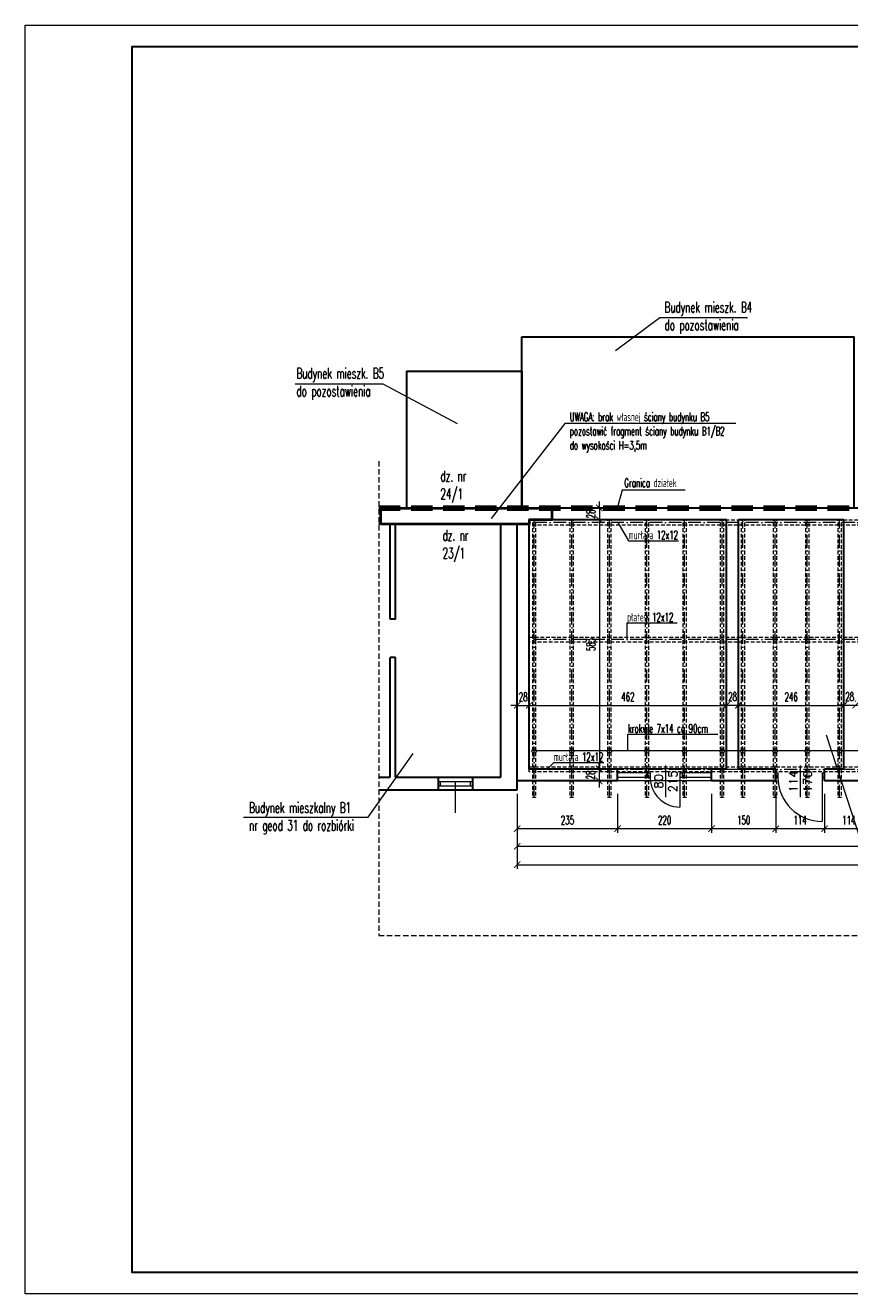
# Model space of a CAD drawing. Header units: millimetres. Extents: x 33311 to 435617, y -160714 to 185563.
# Tile 66 of 70: x 393617 to 412908, y -71537 to -41914. Entities that reach past the tile are written whole.
import ezdxf

# ---------------------------------------------------------------- set-up
doc = ezdxf.new("R2010")
doc.units = ezdxf.units.MM
doc.header["$MEASUREMENT"] = 0
for name, pattern in [('( Dashed )', [0.75, 0.5, -0.25]), ('ACAD_ISO10W100', [18, 12, -3, 0, -3]), ('HIDDEN2', [0.1875, 0.125, -0.0625])]:
    doc.linetypes.add(name, pattern=pattern)
doc.layers.get('Defpoints').update_dxf_attribs({"lineweight": 0})
for name, color, linetype, lineweight in [('[ 01przekrój proj', 70, 'Continuous', 40), ('[ 02przekrój istn', 42, 'Continuous', 30), ('[ 05widok istn', 50, 'Continuous', 30), ('[ 12stolarka istn', 211, 'Continuous', 13), ('[ 13obiekt nad głową', 251, 'HIDDEN2', 13), ('[ 17granica', 172, 'HIDDEN2', 100), ('[ 18oś główna', 202, 'ACAD_ISO10W100', 13), ('[ 20ucięcie', 8, 'HIDDEN2', 13), ('[ 21kreskowanie', 9, 'Continuous', 13), ('[ 22wymiarowanie', 8, 'Continuous', 13), ('[ 23kota odnośnik', 1, 'Continuous', 13), ('[ 24ramka cienka', 1, 'Continuous', 13), ('[ 25ramka gruba', 4, 'Continuous', 30), ('[035 średnia', 2, 'Continuous', 30), ('[opisy2', 4, 'Continuous', 13), ('[opisy3', 2, 'Continuous', 30)]:
    doc.layers.add(name, color=color, linetype=linetype, lineweight=lineweight)
doc.styles.add('1.100', font='simplex.shx', dxfattribs={"height": 200})
doc.styles.add('99.2', font='simplex.shx', dxfattribs={"width": 0.6, "height": 200})
doc.styles.add('99.3', font='simplex.shx', dxfattribs={"width": 0.6, "height": 250})
doc.dimstyles.new('100cm', dxfattribs={"dimtxt": 200, "dimasz": 150, "dimexe": 100, "dimexo": 300, "dimgap": 100, "dimtad": 1, "dimdec": 0, "dimlfac": 0.1, "dimzin": 11, "dimtxsty": '99.2', "dimblk": 'ARCHTICK', "dimcen": 1.5, "dimclrd": 256, "dimclre": 256, "dimclrt": 4, "dimadec": 0, "dimazin": 0, "dimtfac": 0.75, "dimtdec": 0, "dimtix": 1, "dimtmove": 2, "dimatfit": 3, "dimfxl": 1, "dimtolj": 1, "dimtzin": 11, "dimlwd": -1, "dimlwe": -1, "dimarcsym": 0})

# ---------------------------------------------------------------- blocks, each defined once
blk = doc.blocks.new('_ArchTick')
at = {"color": 0, "linetype": 'ByBlock', "const_width": 0.15, "flags": 128}
blk.add_lwpolyline([(-0.5, -0.5), (0.5, 0.5)], dxfattribs=at)
blk = doc.blocks.new('*D865')
at = {"layer": '[ 22wymiarowanie', "transparency": 16777216}
for p, q in [((405128, -59904), (405128, -60821)), ((407478, -59904), (407478, -60821)), ((405128, -60721), (407478, -60721))]:
    blk.add_line(p, q, dxfattribs=at)
at = {"layer": 'Defpoints', "color": 0, "transparency": 16777216}
for p in [(405128, -59604), (407478, -59604), (407478, -60721)]:
    blk.add_point(p, dxfattribs=at)
at = {"layer": '[ 22wymiarowanie', "transparency": 16777216, "xscale": 150, "yscale": 150, "zscale": 150, "rotation": 180}
blk.add_blockref('_ArchTick', (405128, -60721), dxfattribs=at)
at = {"layer": '[ 22wymiarowanie', "transparency": 16777216, "xscale": 150, "yscale": 150, "zscale": 150}
blk.add_blockref('_ArchTick', (407478, -60721), dxfattribs=at)
at = {"layer": '[ 22wymiarowanie', "color": 4, "transparency": 16777216, "insert": (406303, -60521), "char_height": 200, "attachment_point": 5, "style": '99.2'}
blk.add_mtext('\\A1;\\H1x;\\W0.6;235', dxfattribs=at)
blk = doc.blocks.new('*D846')
at = {"layer": '[ 22wymiarowanie', "transparency": 16777216}
for p, q in [((407478, -59904), (407478, -60821)), ((409678, -59904), (409678, -60821)), ((407478, -60721), (409678, -60721))]:
    blk.add_line(p, q, dxfattribs=at)
at = {"layer": 'Defpoints', "color": 0, "transparency": 16777216}
for p in [(407478, -59604), (409678, -59604), (409678, -60721)]:
    blk.add_point(p, dxfattribs=at)
at = {"layer": '[ 22wymiarowanie', "transparency": 16777216, "xscale": 150, "yscale": 150, "zscale": 150, "rotation": 180}
blk.add_blockref('_ArchTick', (407478, -60721), dxfattribs=at)
at = {"layer": '[ 22wymiarowanie', "transparency": 16777216, "xscale": 150, "yscale": 150, "zscale": 150}
blk.add_blockref('_ArchTick', (409678, -60721), dxfattribs=at)
at = {"layer": '[ 22wymiarowanie', "color": 4, "transparency": 16777216, "insert": (408578, -60521), "char_height": 200, "attachment_point": 5, "style": '99.2'}
blk.add_mtext('\\A1;\\H1x;\\W0.6;220', dxfattribs=at)
blk = doc.blocks.new('*D847')
at = {"layer": '[ 22wymiarowanie', "transparency": 16777216}
for p, q in [((409678, -59904), (409678, -60821)), ((411178, -59904), (411178, -60821)), ((409678, -60721), (411178, -60721))]:
    blk.add_line(p, q, dxfattribs=at)
at = {"layer": 'Defpoints', "color": 0, "transparency": 16777216}
for p in [(409678, -59604), (411178, -59604), (411178, -60721)]:
    blk.add_point(p, dxfattribs=at)
at = {"layer": '[ 22wymiarowanie', "transparency": 16777216, "xscale": 150, "yscale": 150, "zscale": 150, "rotation": 180}
blk.add_blockref('_ArchTick', (409678, -60721), dxfattribs=at)
at = {"layer": '[ 22wymiarowanie', "transparency": 16777216, "xscale": 150, "yscale": 150, "zscale": 150}
blk.add_blockref('_ArchTick', (411178, -60721), dxfattribs=at)
at = {"layer": '[ 22wymiarowanie', "color": 4, "transparency": 16777216, "insert": (410428, -60521), "char_height": 200, "attachment_point": 5, "style": '99.2'}
blk.add_mtext('\\A1;\\H1x;\\W0.6;150', dxfattribs=at)
blk = doc.blocks.new('*D848')
at = {"layer": '[ 22wymiarowanie', "transparency": 16777216}
for p, q in [((411178, -59904), (411178, -60821)), ((412318, -59904), (412318, -60821)), ((411178, -60721), (412318, -60721))]:
    blk.add_line(p, q, dxfattribs=at)
at = {"layer": 'Defpoints', "color": 0, "transparency": 16777216}
for p in [(411178, -59604), (412318, -59604), (412318, -60721)]:
    blk.add_point(p, dxfattribs=at)
at = {"layer": '[ 22wymiarowanie', "transparency": 16777216, "xscale": 150, "yscale": 150, "zscale": 150, "rotation": 180}
blk.add_blockref('_ArchTick', (411178, -60721), dxfattribs=at)
at = {"layer": '[ 22wymiarowanie', "transparency": 16777216, "xscale": 150, "yscale": 150, "zscale": 150}
blk.add_blockref('_ArchTick', (412318, -60721), dxfattribs=at)
at = {"layer": '[ 22wymiarowanie', "color": 4, "transparency": 16777216, "insert": (411748, -60521), "char_height": 200, "attachment_point": 5, "style": '99.2'}
blk.add_mtext('\\A1;\\H1x;\\W0.6;114', dxfattribs=at)
blk = doc.blocks.new('*D849')
at = {"layer": '[ 22wymiarowanie', "transparency": 16777216}
for p, q in [((412318, -59904), (412318, -60821)), ((413458, -59904), (413458, -60821)), ((412318, -60721), (413458, -60721))]:
    blk.add_line(p, q, dxfattribs=at)
at = {"layer": 'Defpoints', "color": 0, "transparency": 16777216}
for p in [(412318, -59604), (413458, -59604), (413458, -60721)]:
    blk.add_point(p, dxfattribs=at)
at = {"layer": '[ 22wymiarowanie', "transparency": 16777216, "xscale": 150, "yscale": 150, "zscale": 150, "rotation": 180}
blk.add_blockref('_ArchTick', (412318, -60721), dxfattribs=at)
at = {"layer": '[ 22wymiarowanie', "transparency": 16777216, "xscale": 150, "yscale": 150, "zscale": 150}
blk.add_blockref('_ArchTick', (413458, -60721), dxfattribs=at)
at = {"layer": '[ 22wymiarowanie', "color": 4, "transparency": 16777216, "insert": (412888, -60521), "char_height": 200, "attachment_point": 5, "style": '99.2'}
blk.add_mtext('\\A1;\\H1x;\\W0.6;114', dxfattribs=at)
blk = doc.blocks.new('*D866')
at = {"layer": '[ 22wymiarowanie', "transparency": 16777216}
for p, q in [((422308, -59704), (422308, -61236)), ((405128, -59904), (405128, -61236)), ((422308, -61136), (405128, -61136))]:
    blk.add_line(p, q, dxfattribs=at)
at = {"layer": 'Defpoints', "color": 0, "transparency": 16777216}
for p in [(422308, -59404), (405128, -59604), (405128, -61136)]:
    blk.add_point(p, dxfattribs=at)
at = {"layer": '[ 22wymiarowanie', "transparency": 16777216, "xscale": 150, "yscale": 150, "zscale": 150, "rotation": 180}
blk.add_blockref('_ArchTick', (405128, -61136), dxfattribs=at)
at = {"layer": '[ 22wymiarowanie', "transparency": 16777216, "xscale": 150, "yscale": 150, "zscale": 150}
blk.add_blockref('_ArchTick', (422308, -61136), dxfattribs=at)
at = {"layer": '[ 22wymiarowanie', "color": 4, "transparency": 16777216, "insert": (413718, -60936), "char_height": 200, "attachment_point": 5, "style": '99.2'}
blk.add_mtext('\\A1;\\H1x;\\W0.6;1718', dxfattribs=at)
blk = doc.blocks.new('*D868')
at = {"layer": '[ 22wymiarowanie', "transparency": 16777216}
for p, q in [((426638, -59704), (426638, -61665)), ((405128, -59904), (405128, -61665)), ((405128, -61565), (426638, -61565))]:
    blk.add_line(p, q, dxfattribs=at)
at = {"layer": 'Defpoints', "color": 0, "transparency": 16777216}
for p in [(426638, -59404), (405128, -59604), (426638, -61565)]:
    blk.add_point(p, dxfattribs=at)
at = {"layer": '[ 22wymiarowanie', "transparency": 16777216, "xscale": 150, "yscale": 150, "zscale": 150, "rotation": 180}
blk.add_blockref('_ArchTick', (405128, -61565), dxfattribs=at)
at = {"layer": '[ 22wymiarowanie', "transparency": 16777216, "xscale": 150, "yscale": 150, "zscale": 150}
blk.add_blockref('_ArchTick', (426638, -61565), dxfattribs=at)
at = {"layer": '[ 22wymiarowanie', "color": 4, "transparency": 16777216, "insert": (415883, -61365), "char_height": 200, "attachment_point": 5, "style": '99.2'}
blk.add_mtext('\\A1;\\H1x;\\W0.6;2151', dxfattribs=at)
blk = doc.blocks.new('*D921')
at = {"layer": '[ 22wymiarowanie', "transparency": 16777216}
for p, q in [((405128, -57837), (405128, -57735)), ((405408, -57915), (405408, -57735)), ((405128, -57835), (404978, -57835)), ((405128, -57835), (405408, -57835)), ((405408, -57835), (405558, -57835))]:
    blk.add_line(p, q, dxfattribs=at)
at = {"layer": 'Defpoints', "color": 0, "transparency": 16777216}
for p in [(405408, -57835), (405128, -58137), (405408, -58215)]:
    blk.add_point(p, dxfattribs=at)
at = {"layer": '[ 22wymiarowanie', "transparency": 16777216, "xscale": 150, "yscale": 150, "zscale": 150}
blk.add_blockref('_ArchTick', (405128, -57835), dxfattribs=at)
at = {"layer": '[ 22wymiarowanie', "transparency": 16777216, "xscale": 150, "yscale": 150, "zscale": 150, "rotation": 180}
blk.add_blockref('_ArchTick', (405408, -57835), dxfattribs=at)
at = {"layer": '[ 22wymiarowanie', "color": 4, "transparency": 16777216, "insert": (405268, -57635), "char_height": 200, "attachment_point": 5, "style": '99.2'}
blk.add_mtext('\\A1;\\H1x;\\W0.6;28', dxfattribs=at)
blk = doc.blocks.new('*D909')
at = {"layer": '[ 22wymiarowanie', "transparency": 16777216}
for p, q in [((405408, -57915), (405408, -57735)), ((410028, -57669), (410028, -57735)), ((405408, -57835), (410028, -57835))]:
    blk.add_line(p, q, dxfattribs=at)
at = {"layer": 'Defpoints', "color": 0, "transparency": 16777216}
for p in [(410028, -57835), (410028, -57969), (405408, -58215)]:
    blk.add_point(p, dxfattribs=at)
at = {"layer": '[ 22wymiarowanie', "transparency": 16777216, "xscale": 150, "yscale": 150, "zscale": 150, "rotation": 180}
blk.add_blockref('_ArchTick', (405408, -57835), dxfattribs=at)
at = {"layer": '[ 22wymiarowanie', "transparency": 16777216, "xscale": 150, "yscale": 150, "zscale": 150}
blk.add_blockref('_ArchTick', (410028, -57835), dxfattribs=at)
at = {"layer": '[ 22wymiarowanie', "color": 4, "transparency": 16777216, "insert": (407718, -57635), "char_height": 200, "attachment_point": 5, "style": '99.2'}
blk.add_mtext('\\A1;\\H1x;\\W0.6;462', dxfattribs=at)
blk = doc.blocks.new('*D910')
at = {"layer": '[ 22wymiarowanie', "transparency": 16777216}
for p, q in [((410028, -57669), (410028, -57728)), ((410308, -57658), (410308, -57728)), ((410028, -57828), (409878, -57828)), ((410028, -57828), (410308, -57828)), ((410308, -57828), (410458, -57828))]:
    blk.add_line(p, q, dxfattribs=at)
at = {"layer": 'Defpoints', "color": 0, "transparency": 16777216}
for p in [(410028, -57969), (410308, -57828), (410308, -57958)]:
    blk.add_point(p, dxfattribs=at)
at = {"layer": '[ 22wymiarowanie', "transparency": 16777216, "xscale": 150, "yscale": 150, "zscale": 150}
blk.add_blockref('_ArchTick', (410028, -57828), dxfattribs=at)
at = {"layer": '[ 22wymiarowanie', "transparency": 16777216, "xscale": 150, "yscale": 150, "zscale": 150, "rotation": 180}
blk.add_blockref('_ArchTick', (410308, -57828), dxfattribs=at)
at = {"layer": '[ 22wymiarowanie', "color": 4, "transparency": 16777216, "insert": (410168, -57628), "char_height": 200, "attachment_point": 5, "style": '99.2'}
blk.add_mtext('\\A1;\\H1x;\\W0.6;28', dxfattribs=at)
blk = doc.blocks.new('*D911')
at = {"layer": '[ 22wymiarowanie', "transparency": 16777216}
for p, q in [((410308, -57658), (410308, -57735)), ((412768, -57703), (412768, -57735)), ((410308, -57835), (412768, -57835))]:
    blk.add_line(p, q, dxfattribs=at)
at = {"layer": 'Defpoints', "color": 0, "transparency": 16777216}
for p in [(410308, -57958), (412768, -57835), (412768, -58003)]:
    blk.add_point(p, dxfattribs=at)
at = {"layer": '[ 22wymiarowanie', "transparency": 16777216, "xscale": 150, "yscale": 150, "zscale": 150, "rotation": 180}
blk.add_blockref('_ArchTick', (410308, -57835), dxfattribs=at)
at = {"layer": '[ 22wymiarowanie', "transparency": 16777216, "xscale": 150, "yscale": 150, "zscale": 150}
blk.add_blockref('_ArchTick', (412768, -57835), dxfattribs=at)
at = {"layer": '[ 22wymiarowanie', "color": 4, "transparency": 16777216, "insert": (411538, -57635), "char_height": 200, "attachment_point": 5, "style": '99.2'}
blk.add_mtext('\\A1;\\H1x;\\W0.6;246', dxfattribs=at)
blk = doc.blocks.new('*D912')
at = {"layer": '[ 22wymiarowanie', "transparency": 16777216}
for p, q in [((412768, -57703), (412768, -57728)), ((413048, -57747), (413048, -57728)), ((412768, -57828), (412618, -57828)), ((412768, -57828), (413048, -57828)), ((413048, -57828), (413198, -57828))]:
    blk.add_line(p, q, dxfattribs=at)
at = {"layer": 'Defpoints', "color": 0, "transparency": 16777216}
for p in [(412768, -58003), (413048, -57828), (413048, -58047)]:
    blk.add_point(p, dxfattribs=at)
at = {"layer": '[ 22wymiarowanie', "transparency": 16777216, "xscale": 150, "yscale": 150, "zscale": 150}
blk.add_blockref('_ArchTick', (412768, -57828), dxfattribs=at)
at = {"layer": '[ 22wymiarowanie', "transparency": 16777216, "xscale": 150, "yscale": 150, "zscale": 150, "rotation": 180}
blk.add_blockref('_ArchTick', (413048, -57828), dxfattribs=at)
at = {"layer": '[ 22wymiarowanie', "color": 4, "transparency": 16777216, "insert": (412908, -57628), "char_height": 200, "attachment_point": 5, "style": '99.2'}
blk.add_mtext('\\A1;\\H1x;\\W0.6;28', dxfattribs=at)
blk = doc.blocks.new('*D932')
at = {"layer": '[ 22wymiarowanie', "transparency": 16777216}
for p, q in [((409009, -53214), (406951, -53214)), ((407051, -53214), (407051, -53064)), ((407051, -53214), (407051, -53494)), ((409065, -53494), (406951, -53494)), ((407051, -53494), (407051, -53644))]:
    blk.add_line(p, q, dxfattribs=at)
at = {"layer": 'Defpoints', "color": 0, "transparency": 16777216}
for p in [(409309, -53214), (407051, -53494), (409365, -53494)]:
    blk.add_point(p, dxfattribs=at)
at = {"layer": '[ 22wymiarowanie', "transparency": 16777216, "xscale": 150, "yscale": 150, "zscale": 150}
for p, rotation in [((407051, -53214), 270), ((407051, -53494), 90)]:
    blk.add_blockref('_ArchTick', p, dxfattribs=dict(at, rotation=rotation))
at = {"layer": '[ 22wymiarowanie', "color": 4, "transparency": 16777216, "insert": (406851, -53354), "char_height": 200, "attachment_point": 5, "rotation": 90, "style": '99.2'}
blk.add_mtext('\\A1;\\H1x;\\W0.6;28', dxfattribs=at)
blk = doc.blocks.new('*D930')
at = {"layer": '[ 22wymiarowanie', "transparency": 16777216}
for p, q in [((409065, -53494), (406951, -53494)), ((407051, -53494), (407051, -59324)), ((409728, -59324), (406951, -59324))]:
    blk.add_line(p, q, dxfattribs=at)
at = {"layer": 'Defpoints', "color": 0, "transparency": 16777216}
for p in [(409365, -53494), (407051, -59324), (410028, -59324)]:
    blk.add_point(p, dxfattribs=at)
at = {"layer": '[ 22wymiarowanie', "transparency": 16777216, "xscale": 150, "yscale": 150, "zscale": 150}
for p, rotation in [((407051, -53494), 90), ((407051, -59324), 270)]:
    blk.add_blockref('_ArchTick', p, dxfattribs=dict(at, rotation=rotation))
at = {"layer": '[ 22wymiarowanie', "color": 4, "transparency": 16777216, "insert": (406851, -56409), "char_height": 200, "attachment_point": 5, "rotation": 90, "style": '99.2'}
blk.add_mtext('\\A1;\\H1x;\\W0.6;583', dxfattribs=at)
blk = doc.blocks.new('*D931')
at = {"layer": '[ 22wymiarowanie', "transparency": 16777216}
for p, q in [((407044, -59324), (407044, -59174)), ((409728, -59324), (406944, -59324)), ((407044, -59324), (407044, -59604)), ((409667, -59604), (406944, -59604)), ((407044, -59604), (407044, -59754))]:
    blk.add_line(p, q, dxfattribs=at)
at = {"layer": 'Defpoints', "color": 0, "transparency": 16777216}
for p in [(410028, -59324), (407044, -59604), (409967, -59604)]:
    blk.add_point(p, dxfattribs=at)
at = {"layer": '[ 22wymiarowanie', "transparency": 16777216, "xscale": 150, "yscale": 150, "zscale": 150}
for p, rotation in [((407044, -59324), 270), ((407044, -59604), 90)]:
    blk.add_blockref('_ArchTick', p, dxfattribs=dict(at, rotation=rotation))
at = {"layer": '[ 22wymiarowanie', "color": 4, "transparency": 16777216, "insert": (406844, -59464), "char_height": 200, "attachment_point": 5, "rotation": 90, "style": '99.2'}
blk.add_mtext('\\A1;\\H1x;\\W0.6;28', dxfattribs=at)

msp = doc.modelspace()

# ---------------------------------------------------------------- hatches: boundary and pattern name
at = {"layer": '[ 21kreskowanie'}
h = msp.add_hatch(dxfattribs=at)
h.set_pattern_fill('HATCH', color=256, style=0, pattern_type=2)
h.set_pattern_definition([])
h.paths.add_polyline_path([(401936.31, -53214.47), (405936.31, -53214.47), (405936.31, -53494.47), (405408.5, -53494.47), (405408.5, -53594.47), (401936.31, -53594.47)], flags=17)
h = msp.add_hatch(dxfattribs=at)
h.set_pattern_fill('HATCH', color=256, style=0, pattern_type=2)
h.set_pattern_definition([])
h.paths.add_polyline_path([(405936.31, -53214.47), (414198.5, -53214.47), (414198.5, -53494.47), (413048.5, -53494.47), (413048.5, -59324.47), (413458.5, -59324.47), (413458.5, -59604.47), (412318.5, -59604.47), (412318.5, -59324.47), (412768.5, -59324.47), (412768.5, -53494.47), (410308.5, -53494.47), (410308.5, -59324.47), (411178.5, -59324.47), (411178.5, -59604.47), (409678.5, -59604.47), (409678.5, -59324.47), (410028.5, -59324.47), (410028.5, -53494.47), (405936.31, -53494.47)], flags=17)
h = msp.add_hatch(dxfattribs=at)
h.set_pattern_fill('HATCH', color=256, style=0, pattern_type=2)
h.set_pattern_definition([])
h.paths.add_polyline_path([(402158.5, -53594.47), (402278.5, -53594.47), (402278.5, -55814.47), (402158.5, -55814.47)], flags=17)
h = msp.add_hatch(dxfattribs=at)
h.set_pattern_fill('HATCH', color=256, style=0, pattern_type=2)
h.set_pattern_definition([])
h.paths.add_polyline_path([(404078.5, -59814.47), (404078.5, -59514.47), (404748.5, -59514.47), (404748.5, -53594.47), (405128.5, -53594.47), (405128.5, -59814.47)], flags=17)
h = msp.add_hatch(dxfattribs=at)
h.set_pattern_fill('HATCH', color=256, style=0, pattern_type=2)
h.set_pattern_definition([])
h.paths.add_polyline_path([(405128.5, -53594.47), (405408.5, -53594.47), (405408.5, -59324.47), (407478.5, -59324.47), (407478.5, -59604.47), (405128.5, -59604.47)], flags=17)
h = msp.add_hatch(dxfattribs=at)
h.set_pattern_fill('HATCH', color=256, style=0, pattern_type=2)
h.set_pattern_definition([])
h.paths.add_polyline_path([(402305.29, -59514.47), (402093.88, -59814.47), (401893.15, -59814.47), (401893.15, -59514.47), (402158.5, -59514.47), (402158.5, -56714.47), (402278.5, -56714.47), (402278.5, -59514.47)], flags=17)
h = msp.add_hatch(dxfattribs=at)
h.set_pattern_fill('HATCH', color=256, style=0, pattern_type=2)
h.set_pattern_definition([])
h.paths.add_polyline_path([(402093.88, -59814.47), (402305.29, -59514.47), (403278.5, -59514.47), (403278.5, -59814.47)], flags=17)

# ---------------------------------------------------------------- linework, layer by layer
at = {"layer": '[ 01przekrój proj', "linetype": 'Continuous', "elevation": 0, "flags": 128}
msp.add_lwpolyline([(401936.31, -53594.47), (401936.31, -53214.47), (405936.31, -53214.47), (405936.31, -53494.47), (405408.5, -53494.47), (405408.5, -53594.47)], close=True, dxfattribs=at)
at = {"layer": '[ 02przekrój istn', "linetype": '( Dashed )'}
for p, q in [((401936.31, -53214.47), (401893.15, -53214.47)), ((405128.5, -53214.47), (404128.5, -53214.47)), ((401936.31, -53594.47), (401893.15, -53594.47))]:
    msp.add_line(p, q, dxfattribs=at)
at = {"layer": '[ 02przekrój istn', "linetype": 'Continuous'}
for p, q in [((426638.5, -53214.47), (405128.5, -53214.47)), ((405128.5, -59604.47), (405128.5, -53594.47)), ((405408.5, -59324.47), (405408.5, -53494.47)), ((410028.5, -53494.47), (405408.5, -53494.47)), ((410028.5, -59324.47), (410028.5, -53494.47)), ((410308.5, -59324.47), (410308.5, -53494.47)), ((412768.5, -53494.47), (410308.5, -53494.47)), ((412768.5, -59324.47), (412768.5, -53494.47)), ((407478.5, -59324.47), (405408.5, -59324.47)), ((407478.5, -59604.47), (407478.5, -59324.47)), ((409678.5, -59604.47), (409678.5, -59324.47)), ((410028.5, -59324.47), (409678.5, -59324.47)), ((411178.5, -59324.47), (410308.5, -59324.47)), ((411178.5, -59604.47), (411178.5, -59324.47)), ((412318.5, -59604.47), (412318.5, -59324.47)), ((412768.5, -59324.47), (412318.5, -59324.47)), ((407478.5, -59604.47), (405128.5, -59604.47)), ((411178.5, -59604.47), (409678.5, -59604.47)), ((413458.5, -59604.47), (412318.5, -59604.47))]:
    msp.add_line(p, q, dxfattribs=at)
at = {"layer": '[ 02przekrój istn'}
for p, q in [((402158.5, -55814.47), (402158.5, -53594.47)), ((402278.5, -55814.47), (402278.5, -53594.47)), ((404748.5, -59514.47), (404748.5, -53594.47)), ((405128.5, -59814.47), (405128.5, -53594.47)), ((402278.5, -55814.47), (402158.5, -55814.47)), ((402158.5, -59514.47), (402158.5, -56714.47)), ((402278.5, -56714.47), (402158.5, -56714.47)), ((402278.5, -59514.47), (402278.5, -56714.47)), ((401893.15, -59514.47), (402158.5, -59514.47)), ((402278.5, -59514.47), (403278.5, -59514.47)), ((403278.5, -59514.47), (403278.5, -59814.47)), ((404078.5, -59514.47), (404748.5, -59514.47)), ((404078.5, -59514.47), (404078.5, -59814.47)), ((404128.5, -59514.47), (404748.5, -59514.47)), ((401893.15, -59814.47), (403278.5, -59814.47)), ((404078.5, -59814.47), (405128.5, -59814.47))]:
    msp.add_line(p, q, dxfattribs=at)
at = {"layer": '[ 05widok istn'}
for p, q in [((403278.5, -59514.47), (404078.5, -59514.47)), ((403278.5, -59814.47), (404078.5, -59814.47))]:
    msp.add_line(p, q, dxfattribs=at)
at = {"layer": '[ 12stolarka istn'}
for p, q in [((408187.67, -59414.47), (408237.67, -59414.47)), ((408187.67, -59514.47), (408237.67, -59514.47)), ((408237.67, -59414.47), (408237.67, -59514.47)), ((408937.67, -59414.47), (408937.67, -59514.47)), ((408937.67, -59414.47), (408987.67, -59414.47)), ((408937.67, -59514.47), (408987.67, -59514.47)), ((408937.67, -59514.47), (408937.67, -60214.47)), ((411178.5, -59414.47), (411228.5, -59414.47)), ((411178.5, -59514.47), (411228.5, -59514.47)), ((411228.5, -59414.47), (411228.5, -59514.47)), ((412268.5, -59414.47), (412268.5, -59514.47)), ((412268.5, -59414.47), (412318.5, -59414.47)), ((412268.5, -59514.47), (412318.5, -59514.47)), ((412268.5, -59514.47), (412268.5, -60554.47)), ((403278.5, -59614.47), (404078.5, -59614.47)), ((403278.5, -59714.47), (404078.5, -59714.47)), ((403328.5, -59614.47), (403328.5, -59714.47)), ((404028.5, -59614.47), (404028.5, -59714.47))]:
    msp.add_line(p, q, dxfattribs=at)
for centre, radius in [((408937.67, -59514.47), 700), ((412268.5, -59514.47), 1040)]:
    msp.add_arc(centre, radius, 180, 270, dxfattribs=at)
at = {"layer": '[ 12stolarka istn', "linetype": '( Dashed )'}
for points in [[(407478.5, -59514.47), (408187.67, -59514.47), (408187.67, -59414.47), (407478.5, -59414.47)], [(408987.67, -59514.47), (409678.5, -59514.47), (409678.5, -59414.47), (408987.67, -59414.47)]]:
    msp.add_3dface(points, dxfattribs=at)
at = {"layer": '[ 13obiekt nad głową', "linetype": 'HIDDEN2', "ltscale": 700}
for points in [[(405408.5, -53494.47), (422028.5, -53494.47), (422028.5, -53614.47), (405408.5, -53614.47)], [(405490.07, -53494.47), (405560.07, -53494.47), (405560.07, -59995.01), (405490.07, -59995.01)], [(406369.88, -53494.47), (406439.88, -53494.47), (406439.88, -59995.01), (406369.88, -59995.01)], [(407249.68, -53494.47), (407319.68, -53494.47), (407319.68, -59995.01), (407249.68, -59995.01)], [(408129.49, -53494.47), (408199.49, -53494.47), (408199.49, -59995.01), (408129.49, -59995.01)], [(409009.29, -53494.47), (409079.29, -53494.47), (409079.29, -59995.01), (409009.29, -59995.01)], [(409889.1, -53494.47), (409959.1, -53494.47), (409959.1, -59995.01), (409889.1, -59995.01)], [(410373.63, -53494.47), (410443.63, -53494.47), (410443.63, -59995.01), (410373.63, -59995.01)], [(411128.05, -53494.47), (411198.05, -53494.47), (411198.05, -59995.01), (411128.05, -59995.01)], [(411882.47, -53494.47), (411952.47, -53494.47), (411952.47, -59995.01), (411882.47, -59995.01)], [(412636.89, -53494.47), (412706.89, -53494.47), (412706.89, -59995.01), (412636.89, -59995.01)], [(405408.5, -56234.47), (422028.5, -56234.47), (422028.5, -56354.47), (405408.5, -56354.47)], [(405408.5, -59274.06), (422028.5, -59274.06), (422028.5, -59394.06), (405408.5, -59394.06)]]:
    msp.add_3dface(points, dxfattribs=at)
at = {"layer": '[ 17granica', "ltscale": 4000}
msp.add_line((401893.15, -53214.47), (433622.55, -53214.47), dxfattribs=at)
at = {"layer": '[ 18oś główna', "color": 204, "linetype": 'ACAD_ISO10W100', "ltscale": 25}
for p, q in [((422028.5, -53554.47), (405408.5, -53554.47)), ((405525.07, -59995.01), (405525.07, -53494.47)), ((406404.88, -59995.01), (406404.88, -53494.47)), ((407284.68, -59995.01), (407284.68, -53494.47)), ((408164.49, -59995.01), (408164.49, -53494.47)), ((409044.29, -59995.01), (409044.29, -53494.47)), ((409924.1, -59995.01), (409924.1, -53494.47)), ((410408.63, -59995.01), (410408.63, -53494.47)), ((411163.05, -59995.01), (411163.05, -53494.47)), ((411917.47, -59995.01), (411917.47, -53494.47)), ((412671.89, -59995.01), (412671.89, -53494.47)), ((422028.5, -56294.47), (405408.5, -56294.47)), ((422028.5, -59334.06), (405408.5, -59334.06))]:
    msp.add_line(p, q, dxfattribs=at)
at = {"layer": '[ 20ucięcie', "linetype": 'HIDDEN2', "ltscale": 1000}
for p, q in [((401893.15, -52116.36), (401893.15, -63222.1)), ((401893.15, -63222.1), (433030.08, -63222.1))]:
    msp.add_line(p, q, dxfattribs=at)
at = {"layer": '[ 23kota odnośnik'}
for p, q in [((421797.43, -58902.17), (405525.07, -58902.17)), ((408607.89, -59984.82), (408607.89, -59241.35)), ((411760.21, -59984.82), (411760.21, -59241.35)), ((403678.5, -59614.47), (403678.5, -60346.91))]:
    msp.add_line(p, q, dxfattribs=at)
at = {"layer": '[ 23kota odnośnik', "extrusion": (-2.30297e-14, 0.997989, 0.063383), "elevation": -46240.68, "flags": 128}
msp.add_lwpolyline([(-410513.7, 41235.87), (-408463.7, 41235.87), (-407429.05, 53441.79)], dxfattribs=at)
at = {"layer": '[ 23kota odnośnik', "extrusion": (2.30298e-14, 0.997989, 0.063383), "elevation": -48996.45, "flags": 128}
msp.add_lwpolyline([(-399935.27, 22261.35), (-401985.27, 22261.35), (-403722.54, 36886.93)], dxfattribs=at)
at = {"layer": '[ 23kota odnośnik', "extrusion": (-3.87829e-17, -0.999772, 0.021333), "elevation": 52037.6, "flags": 128}
msp.add_lwpolyline([(410242.03, 37120.4), (406242.03, 37120.4), (404515.07, -67172.69)], dxfattribs=at)
at = {"layer": '[ 23kota odnośnik', "elevation": 0, "flags": 128}
for points in [[(409059.94, -52794.22), (407580.93, -52794.22), (407466.21, -53214.47)], [(407483.81, -53554.47), (407735.2, -53979.88), (408904.63, -53979.88)], [(405833.07, -59324.47), (405984.65, -59173.71), (407154.08, -59173.71)]]:
    msp.add_lwpolyline(points, dxfattribs=at)
at = {"layer": '[ 23kota odnośnik', "flags": 128}
for points in [[(407700.2, -56294.47), (407700.2, -55902.64), (408869.63, -55902.64)], [(407720.31, -58902.17), (407720.31, -58510.33), (409824.81, -58510.33)]]:
    msp.add_lwpolyline(points, dxfattribs=at)
at = {"layer": '[ 23kota odnośnik', "extrusion": (6.43792e-17, 0.997989, 0.063383), "elevation": -59886.29, "flags": 128}
msp.add_lwpolyline([(-416559.37, 42102.52), (-413638.89, 42102.52), (-412364.21, -19491.99)], dxfattribs=at)
at = {"layer": '[ 23kota odnośnik', "extrusion": (2.76345e-17, 0.997989, 0.063383), "elevation": -57910.28, "flags": 128}
msp.add_lwpolyline([(-398722.4, 41977.02), (-401642.87, 41977.02), (-402694.27, 18437.94)], dxfattribs=at)
at = {"layer": '[ 23kota odnośnik'}
for centre in [(405525.07, -58902.17), (406404.88, -58902.17), (407284.68, -58902.17), (408164.49, -58902.17), (409044.29, -58902.17), (409924.1, -58902.17), (410408.63, -58902.17), (411163.05, -58902.17), (411917.47, -58902.17), (412671.89, -58902.17)]:
    msp.add_circle(centre, 51.22, dxfattribs=at)
at = {"layer": '[ 24ramka cienka', "ltscale": 2}
msp.add_3dface([(435617.41, -71613.79), (393617.41, -71613.79), (393617.41, -41913.79), (435617.41, -41913.79)], dxfattribs=at)
at = {"layer": '[ 25ramka gruba', "ltscale": 2}
for points in [[(396117.41, -42413.79), (435117.41, -42413.79), (435117.41, -71113.79), (396117.41, -71113.79)], [(435117.41, -71113.79), (396117.41, -71113.79), (396117.41, -42413.79), (435117.41, -42413.79)]]:
    msp.add_3dface(points, dxfattribs=at)
at = {"layer": '[035 średnia', "linetype": 'Continuous'}
for p, q in [((405238.5, -53214.47), (405238.5, -49214.47)), ((402538.5, -50014.47), (405238.5, -50014.47)), ((402538.5, -50014.47), (402538.5, -53214.47)), ((405238.5, -50014.47), (405238.5, -53214.47))]:
    msp.add_line(p, q, dxfattribs=at)
msp.add_3dface([(405238.5, -49204.23), (413004.03, -49204.23), (413004.03, -53214.47), (405238.5, -53214.47)], dxfattribs=at)

# ---------------------------------------------------------------- texts
at = {"layer": '[opisy2', "linetype": 'Continuous', "char_height": 200, "attachment_point": 1, "style": '99.2'}
for s, insert in [('\\pt1800;\\H1x;\\W0.6;UWAGA: brak własnej ściany budynku B5\\Ppozostawić fragment ściany budynku B1/B2\\Pdo wysokości H=3,5m', (406356.78, -50979.4, 38222.08)), ('\\H1x;\\W0.6;Granica działek', (407634.65, -52525.36)), ('\\H1x;\\W0.6;murłata 12x12', (407735.2, -53744.96)), ('\\H1x;\\W0.6;płatew 12x12', (407700.2, -55667.71)), ('\\H1x;\\W0.6;krokwie 7x14 co 90cm', (407720.31, -58275.41)), ('\\H1x;\\W0.6;murłata 12x12', (405984.65, -58938.78))]:
    msp.add_mtext(s, dxfattribs=dict(at, insert=insert))
at = {"layer": '[opisy2', "linetype": 'Continuous', "char_height": 200, "width": 782.2574, "attachment_point": 2, "rotation": 90, "style": '1.100'}
for s, insert in [('80\\P215', (408338.94, -59613.96)), ('114\\P170', (411491.25, -59613.96))]:
    msp.add_mtext(s, dxfattribs=dict(at, insert=insert))
at = {"layer": '[opisy3', "linetype": 'Continuous', "char_height": 250, "attachment_point": 1, "style": '99.3'}
for s, insert in [('\\H1x;\\W0.6;Budynek mieszk. B4\\Pdo pozostawienia', (408576.05, -48387.9, 38222.08)), ('\\H1x;\\W0.6;Budynek mieszk. B5 \\Pdo pozostawienia', (399962.23, -49935.46, 19111.04)), ('\\H1x;\\W0.6;dz. nr \\P24/1', (403332.32, -52340.3, 38222.08)), ('\\H1x;\\W0.6;dz. nr \\P23/1', (403381.43, -53728.95, 38222.08)), ('\\H1x;\\W0.6;Budynek mieszkalny B1\\Pnr geod 31 do rozbiórki', (398853.48, -60103.03, 38222.08))]:
    msp.add_mtext(s, dxfattribs=dict(at, insert=insert))

# ---------------------------------------------------------------- dimensions: what is measured, and where the dimension line sits
at = {"layer": '[ 22wymiarowanie'}
for base, p1, p2, angle, picture, middle in [((407051.19, -53494.47), (409308.76, -53214.47), (409364.55, -53494.47), 270, '*D932', (406851.19, -53354.47)), ((407051.19, -59324.47), (409364.55, -53494.47), (410028.5, -59324.47), 270, '*D930', (406851.19, -56409.47)), ((407044.19, -59604.47), (410028.5, -59324.47), (409967.02, -59604.47), 270, '*D931', (406844.19, -59464.47)), ((405128.5, -61135.64), (422308.5, -59404.47), (405128.5, -59604.47), 180, '*D866', (413718.5, -60935.64))]:
    dim = msp.add_linear_dim(base=base, p1=p1, p2=p2, angle=angle, text='\\H1x;\\W0.6;<>', dimstyle='100cm', override={"dimatfit": 1}, dxfattribs=at)
    dim.commit()
    dim.dimension.update_dxf_attribs({"geometry": picture, "text_midpoint": middle})
for base, p1, p2, picture, middle in [((405408.5, -57835.4), (405128.5, -58136.79), (405408.5, -58214.93), '*D921', (405268.5, -57635.4)), ((410028.5, -57835.4), (405408.5, -58214.93), (410028.5, -57969.35), '*D909', (407718.5, -57635.4)), ((410308.5, -57828.4), (410028.5, -57969.35), (410308.5, -57958.19), '*D910', (410168.5, -57628.4)), ((412768.5, -57835.4), (410308.5, -57958.19), (412768.5, -58002.84), '*D911', (411538.5, -57635.4)), ((413048.5, -57828.4), (412768.5, -58002.84), (413048.5, -58047.49), '*D912', (412908.5, -57628.4)), ((426638.5, -61564.64), (405128.5, -59604.47), (426638.5, -59404.47), '*D868', (415883.5, -61364.64)), ((407478.5, -60720.82), (405128.5, -59604.47), (407478.5, -59604.47), '*D865', (406303.5, -60520.82)), ((409678.5, -60720.82), (407478.5, -59604.47), (409678.5, -59604.47), '*D846', (408578.5, -60520.82)), ((411178.5, -60720.82), (409678.5, -59604.47), (411178.5, -59604.47), '*D847', (410428.5, -60520.82)), ((412318.5, -60720.82), (411178.5, -59604.47), (412318.5, -59604.47), '*D848', (411748.5, -60520.82)), ((413458.5, -60720.82), (412318.5, -59604.47), (413458.5, -59604.47), '*D849', (412888.5, -60520.82))]:
    dim = msp.add_linear_dim(base=base, p1=p1, p2=p2, text='\\H1x;\\W0.6;<>', dimstyle='100cm', override={"dimatfit": 1}, dxfattribs=at)
    dim.commit()
    dim.dimension.update_dxf_attribs({"geometry": picture, "text_midpoint": middle})

doc.saveas('drawing.dxf')
